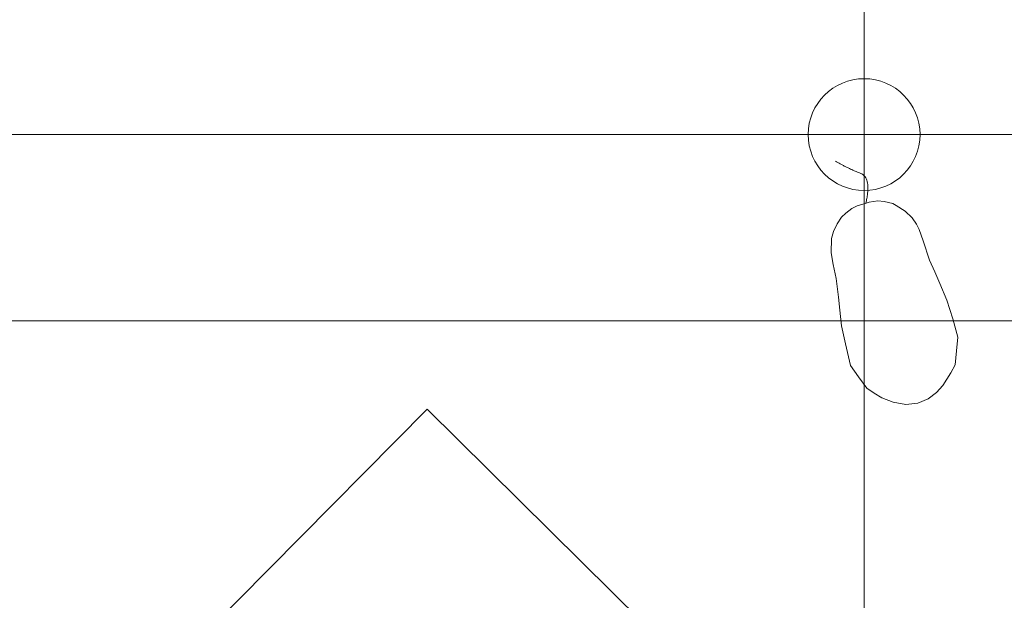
# Model space of a CAD drawing. Header units: metres. Extents: x -45 to 152, y -127 to 99.
# Tile 184 of 256: x -25.795 to -25.266, y -12.975 to -12.663. Entities that reach past the tile are written whole.
import ezdxf

# ---------------------------------------------------------------- set-up
doc = ezdxf.new("R2010")
doc.units = ezdxf.units.M
doc.linetypes.add('Achsen 01', pattern=[5.291531, 3.175, -1.058062, 0.352704, -0.705764])
doc.linetypes.add('Raster 01', pattern=[2, 1, -1])
for name, color, linetype, lineweight in [('036_Bodenbelagarbeiten-350 Doppelbodenelement', 7, 'Continuous', 9), ('_1.35m (3D)', 7, 'Continuous', 9), ('_GRU (2D)', 7, 'Continuous', 9), ('_OG 2 (2D)', 7, 'Continuous', 9), ('AV1-Schnitt Achsen', 7, 'Achsen 01', 18)]:
    doc.layers.add(name, color=color, linetype=linetype, lineweight=lineweight)
doc.layers.add('ACTES-Einrichtung Aufsicht.', color=7, linetype='Continuous', lineweight=9, true_color=0xa6a6a6)
doc.layers.add('AV1-Raster', color=7, linetype='Raster 01', lineweight=9, true_color=0xa6a6a6)

# ---------------------------------------------------------------- blocks, each defined once
blk = doc.blocks.new('Group-2')
at = {"layer": 'AV1-Raster'}
blk.add_line((-25.65, -22.95), (-25.65, 1.35), dxfattribs=at)
blk = doc.blocks.new('1.35m (3D)')
at = {"layer": 'AV1-Raster', "color": 7}
blk.add_blockref('Group-2', (0, 0), dxfattribs=at)
blk = doc.blocks.new('Group-96')
at = {"color": 255, "transparency": 33554559}
blk.add_wipeout([(-24.8202, -13.29165), (-25.22702, -13.52653), (-25.43677, -13.16325), (-25.02994, -12.92837)], dxfattribs=at).dxf.layer = 'ACTES-Einrichtung Aufsicht.'
at = {"color": 255, "transparency": 33554687}
blk.add_wipeout([(-25.20296, -13.12743), (-25.18909, -13.11936), (-25.17519, -13.11135), (-25.16126, -13.10339), (-25.1473, -13.09549), (-25.1333, -13.08765), (-25.11927, -13.07987), (-25.10521, -13.07214), (-25.09113, -13.06446), (-24.99266, -13.01283), (-24.8928, -12.96394), (-24.79163, -12.91784), (-24.68922, -12.87455), (-24.58565, -12.83412), (-24.48099, -12.79658), (-24.37534, -12.76194), (-24.26877, -12.73025), (-24.26209, -12.72588), (-24.25619, -12.72051), (-24.25122, -12.71427), (-24.2473, -12.70731), (-24.24455, -12.69982), (-24.24301, -12.69199), (-24.24275, -12.68401), (-24.24375, -12.6761), (-24.24377, -12.67604), (-24.24378, -12.67597), (-24.2438, -12.67591), (-24.24381, -12.67585), (-24.24382, -12.67578), (-24.24384, -12.67572), (-24.24385, -12.67566), (-24.24386, -12.6756), (-24.45971, -11.6442), (-24.46271, -11.63494), (-24.46746, -11.62644), (-24.47376, -11.61902), (-24.48138, -11.61296), (-24.49003, -11.60849), (-24.49938, -11.60579), (-24.50908, -11.60494), (-24.51876, -11.606), (-24.85258, -11.69126), (-25.17859, -11.80275), (-25.49472, -11.93976), (-25.79898, -12.10142), (-26.08946, -12.28672), (-26.36431, -12.49448), (-26.62182, -12.7234), (-26.86034, -12.97202), (-26.86039, -12.97208), (-26.86044, -12.97214), (-26.86049, -12.9722), (-26.86054, -12.97225), (-26.86059, -12.97231), (-26.86064, -12.97237), (-26.86069, -12.97243), (-26.86074, -12.97249), (-26.86033, -12.97202), (-26.866, -12.97993), (-26.87003, -12.98879), (-26.87227, -12.99827), (-26.87263, -13.008), (-26.87109, -13.01761), (-26.86772, -13.02674), (-26.86265, -13.03505), (-26.85606, -13.04222), (-26.07075, -13.74487), (-26.0645, -13.74963), (-26.05758, -13.75336), (-26.05016, -13.75595), (-26.04243, -13.75736), (-26.03458, -13.75753), (-26.02679, -13.75647), (-26.01926, -13.7542), (-26.01219, -13.75078), (-25.9201, -13.66184), (-25.82522, -13.57588), (-25.72765, -13.49299), (-25.62748, -13.41326), (-25.52482, -13.33676), (-25.41978, -13.26357), (-25.31245, -13.19377)], dxfattribs=at).dxf.layer = 'ACTES-Einrichtung Aufsicht.'
at = {"layer": 'ACTES-Einrichtung Aufsicht.', "transparency": 33554534, "flags": 128}
blk.add_lwpolyline([(-25.20296, -13.12743, -0.008083), (-25.09113, -13.06446, -0.055453), (-24.26877, -12.73025, 0.330906), (-24.24375, -12.6761, -0.002569), (-24.24386, -12.6756), (-24.45971, -11.6442, 0.41107), (-24.51876, -11.606, 0.160224), (-26.86034, -12.97202, 0.00305), (-26.86074, -12.97249), (-26.86033, -12.97202, 0.411112), (-26.85606, -13.04222), (-26.07075, -13.74487, 0.325472), (-26.01219, -13.75078, -0.063875)], format="xyb", close=True, dxfattribs=at)
at = {"color": 255, "transparency": 33554559}
for points in [[(-24.94172, -11.80706), (-24.93255, -11.80418), (-24.92702, -11.80241), (-24.92149, -11.80066), (-24.91596, -11.79891), (-24.91042, -11.79716), (-24.90488, -11.79543), (-24.89934, -11.79371), (-24.89379, -11.79199), (-24.88825, -11.79028), (-24.88984, -11.78691), (-24.9016, -11.74867), (-24.98731, -11.77606), (-25.07239, -11.80532), (-25.15681, -11.83645), (-25.24053, -11.86943), (-25.3235, -11.90424), (-25.40568, -11.94086), (-25.48704, -11.97929), (-25.56754, -12.0195), (-25.70055, -12.09091), (-25.83083, -12.16718), (-25.95821, -12.2482), (-26.08252, -12.33387), (-26.20357, -12.42407), (-26.32122, -12.51868), (-26.43529, -12.61756), (-26.54564, -12.72058), (-26.51757, -12.74956), (-26.5156, -12.75232), (-26.43116, -12.67283), (-26.34448, -12.5958), (-26.25563, -12.52128), (-26.16468, -12.44933), (-26.07171, -12.38002), (-25.9768, -12.3134), (-25.88001, -12.24952), (-25.78143, -12.18844), (-25.7811, -12.18784), (-25.75885, -12.17499), (-25.73526, -12.16115), (-25.71157, -12.14747), (-25.68779, -12.13395), (-25.66391, -12.12059), (-25.63995, -12.10739), (-25.6159, -12.09435), (-25.59176, -12.08147), (-25.56754, -12.06876), (-25.49745, -12.03315), (-25.42668, -11.9989), (-25.35526, -11.96603), (-25.28322, -11.93456), (-25.21058, -11.90449), (-25.13737, -11.87584), (-25.06362, -11.84861), (-24.98935, -11.82282), (-24.98937, -11.82278), (-24.94174, -11.80702)], [(-25.78248, -13.34528), (-25.91468, -13.21443), (-25.57612, -12.87237), (-25.44392, -13.00322)]]:
    blk.add_wipeout(points, dxfattribs=at).dxf.layer = 'ACTES-Einrichtung Aufsicht.'
at = {"layer": 'ACTES-Einrichtung Aufsicht.', "flags": 128}
blk.add_lwpolyline([(-24.94172, -11.80706), (-24.93255, -11.80418, -0.002867), (-24.88825, -11.79028), (-24.88984, -11.78691), (-24.9016, -11.74867, 0.044027), (-25.56754, -12.0195, 0.073959), (-26.54564, -12.72058), (-26.51757, -12.74956), (-26.5156, -12.75232, -0.057345), (-25.78143, -12.18844), (-25.7811, -12.18784), (-25.75885, -12.17499, -0.013514), (-25.56754, -12.06876, -0.038853), (-24.98935, -11.82282), (-24.98937, -11.82278), (-24.94174, -11.80702)], format="xyb", close=True, dxfattribs=at)
blk.add_lwpolyline([(-25.78248, -13.34528), (-25.91468, -13.21443), (-25.57612, -12.87237), (-25.44392, -13.00322)], close=True, dxfattribs=at)
at = {"color": 255, "transparency": 33554559}
blk.add_wipeout([(-25.7811, -12.18784), (-25.78143, -12.18844), (-25.88001, -12.24952), (-25.9768, -12.3134), (-26.07171, -12.38002), (-26.16468, -12.44933), (-26.25563, -12.52128), (-26.34448, -12.5958), (-26.43116, -12.67283), (-26.5156, -12.75232), (-26.44741, -12.82271), (-26.36324, -12.74352), (-26.27679, -12.66684), (-26.18814, -12.59271), (-26.09736, -12.52121), (-26.00453, -12.45239), (-25.90972, -12.38632), (-25.81302, -12.32305), (-25.71451, -12.26263), (-25.70449, -12.25671), (-25.65228, -12.22622), (-25.57276, -12.18242), (-25.48699, -12.13754), (-25.40014, -12.09478), (-25.31227, -12.05416), (-25.22342, -12.0157), (-25.13367, -11.97942), (-25.04305, -11.94536), (-24.95163, -11.91353), (-24.85945, -11.88395), (-24.86459, -11.86722), (-24.8646, -11.86722), (-24.88838, -11.79032), (-24.94172, -11.80706), (-24.98933, -11.82286), (-24.98933, -11.82285), (-24.98933, -11.82285), (-24.98934, -11.82284), (-24.98934, -11.82284), (-24.98934, -11.82283), (-24.98934, -11.82283), (-24.98935, -11.82283), (-24.98935, -11.82282), (-25.08636, -11.85683), (-25.18248, -11.8933), (-25.27764, -11.93219), (-25.37178, -11.97348), (-25.46484, -12.01716), (-25.55677, -12.06318), (-25.64749, -12.11152), (-25.73696, -12.16214), (-25.75885, -12.17499)], dxfattribs=at).dxf.layer = 'ACTES-Einrichtung Aufsicht.'
at = {"layer": 'ACTES-Einrichtung Aufsicht.', "flags": 128}
blk.add_lwpolyline([(-25.7811, -12.18784), (-25.78143, -12.18844, 0.057345), (-26.5156, -12.75232), (-26.44741, -12.82271, -0.058565), (-25.71451, -12.26263), (-25.70449, -12.25671), (-25.65228, -12.22622), (-25.57276, -12.18242, -0.049045), (-24.85945, -11.88395), (-24.86459, -11.86722), (-24.8646, -11.86722), (-24.88838, -11.79032), (-24.94172, -11.80706), (-24.98933, -11.82286, -0.000416), (-24.98935, -11.82282, 0.050823), (-25.73696, -12.16214), (-25.75885, -12.17499)], format="xyb", close=True, dxfattribs=at)
at = {"color": 255, "transparency": 33554559}
blk.add_wipeout([(-25.30986, -12.78198), (-25.30644, -12.79238), (-25.30374, -12.7987), (-25.30088, -12.80495), (-25.29714, -12.81385), (-25.29395, -12.8239), (-25.29127, -12.83371), (-25.29202, -12.84114), (-25.29277, -12.84857), (-25.29503, -12.85288), (-25.29934, -12.85963), (-25.30277, -12.86338), (-25.3073, -12.86685), (-25.31269, -12.86923), (-25.31923, -12.86991), (-25.32605, -12.86859), (-25.33203, -12.86635), (-25.33612, -12.86373), (-25.34021, -12.8611), (-25.34453, -12.855), (-25.34885, -12.84891), (-25.3516, -12.83731), (-25.35372, -12.82766), (-25.35468, -12.81915), (-25.35528, -12.81231), (-25.35652, -12.80218), (-25.35822, -12.79475), (-25.3592, -12.78838), (-25.35908, -12.78076), (-25.35799, -12.77702), (-25.35611, -12.7729), (-25.35378, -12.76934), (-25.35147, -12.76715), (-25.34826, -12.76469), (-25.34533, -12.76326), (-25.34104, -12.7619), (-25.33891, -12.76128), (-25.3343, -12.76064), (-25.3309, -12.76099), (-25.32625, -12.76207), (-25.32436, -12.76305), (-25.31961, -12.76603), (-25.31583, -12.76973), (-25.31343, -12.77304), (-25.31214, -12.77595)], dxfattribs=at).dxf.layer = 'ACTES-Einrichtung Aufsicht.'
at = {"layer": 'ACTES-Einrichtung Aufsicht.', "flags": 128}
blk.add_lwpolyline([(-25.30986, -12.78198), (-25.30644, -12.79238), (-25.30374, -12.7987), (-25.30088, -12.80495), (-25.29714, -12.81385), (-25.29395, -12.8239), (-25.29127, -12.83371), (-25.29202, -12.84114), (-25.29277, -12.84857), (-25.29503, -12.85288), (-25.29934, -12.85963), (-25.30277, -12.86338), (-25.3073, -12.86685), (-25.31269, -12.86923), (-25.31923, -12.86991), (-25.32605, -12.86859), (-25.33203, -12.86635), (-25.33612, -12.86373), (-25.34021, -12.8611), (-25.34453, -12.855), (-25.34885, -12.84891), (-25.3516, -12.83731), (-25.35372, -12.82766), (-25.35468, -12.81915), (-25.35528, -12.81231), (-25.35652, -12.80218), (-25.35822, -12.79475), (-25.3592, -12.78838), (-25.35908, -12.78076), (-25.35799, -12.77702), (-25.35611, -12.7729), (-25.35378, -12.76934), (-25.35147, -12.76715), (-25.34826, -12.76469), (-25.34533, -12.76326), (-25.34104, -12.7619), (-25.33891, -12.76128), (-25.3343, -12.76064), (-25.3309, -12.76099), (-25.32625, -12.76207), (-25.32436, -12.76305), (-25.31961, -12.76603), (-25.31583, -12.76973), (-25.31343, -12.77304), (-25.31214, -12.77595)], close=True, dxfattribs=at)
at = {"color": 255, "transparency": 33554559}
blk.add_wipeout([(-25.34068, -12.76181), (-25.34001, -12.75857), (-25.33963, -12.75568), (-25.33956, -12.75314), (-25.33978, -12.75095), (-25.3403, -12.74912), (-25.34112, -12.74764), (-25.34224, -12.74651), (-25.34365, -12.74574), (-25.34522, -12.74511), (-25.34682, -12.74443), (-25.34844, -12.74371), (-25.35008, -12.74293), (-25.35175, -12.7421), (-25.35343, -12.74122), (-25.35515, -12.74029), (-25.35688, -12.73931)], dxfattribs=at).dxf.layer = 'ACTES-Einrichtung Aufsicht.'
at = {"layer": 'ACTES-Einrichtung Aufsicht.'}
blk.add_open_spline([(-25.34068, -12.76181), (-25.3374, -12.74814), (-25.3499, -12.74334), (-25.35688, -12.73931)], degree=2, dxfattribs=at)
blk = doc.blocks.new('Group-101')
at = {"layer": 'ACTES-Einrichtung Aufsicht.', "color": 7}
blk.add_blockref('Group-96', (0, 0), dxfattribs=at)
blk = doc.blocks.new('OG 2 (2D)')
at = {"layer": 'ACTES-Einrichtung Aufsicht.'}
blk.add_blockref('Group-101', (0, 0), dxfattribs=at)
at = {"layer": '036_Bodenbelagarbeiten-350 Doppelbodenelement', "color": 230, "linetype": 'Continuous', "flags": 128}
for points in [[(-25.9416, -12.125), (-25.3416, -12.125), (-25.3416, -12.725), (-25.9416, -12.725)], [(-25.3416, -12.125), (-24.7416, -12.125), (-24.7416, -12.725), (-25.3416, -12.725)], [(-25.9416, -12.725), (-25.3416, -12.725), (-25.3416, -13.325), (-25.9416, -13.325)], [(-25.3416, -12.725), (-24.7416, -12.725), (-24.7416, -13.325), (-25.3416, -13.325)]]:
    blk.add_lwpolyline(points, close=True, dxfattribs=at)
at = {"layer": '036_Bodenbelagarbeiten-350 Doppelbodenelement', "color": 230, "lineweight": 18}
blk.add_circle((-25.3416, -12.725), 0.03, dxfattribs=at)
blk = doc.blocks.new('Group-745')
at = {"layer": 'AV1-Schnitt Achsen'}
blk.add_line((-43.35, -12.825), (4.2, -12.825), dxfattribs=at)
blk = doc.blocks.new('GRU (2D)')
at = {"layer": 'AV1-Schnitt Achsen', "color": 7}
blk.add_blockref('Group-745', (0, 0), dxfattribs=at)

msp = doc.modelspace()

# ---------------------------------------------------------------- block references
at = {"layer": '_1.35m (3D)'}
msp.add_blockref('1.35m (3D)', (0, 0), dxfattribs=at)

# ---------------------------------------------------------------- next in the draw order: block references
at = {"layer": '_OG 2 (2D)'}
msp.add_blockref('OG 2 (2D)', (0, 0), dxfattribs=at)

# ---------------------------------------------------------------- next in the draw order: block references
at = {"layer": '_GRU (2D)'}
msp.add_blockref('GRU (2D)', (0, 0), dxfattribs=at)

doc.saveas('drawing.dxf')
